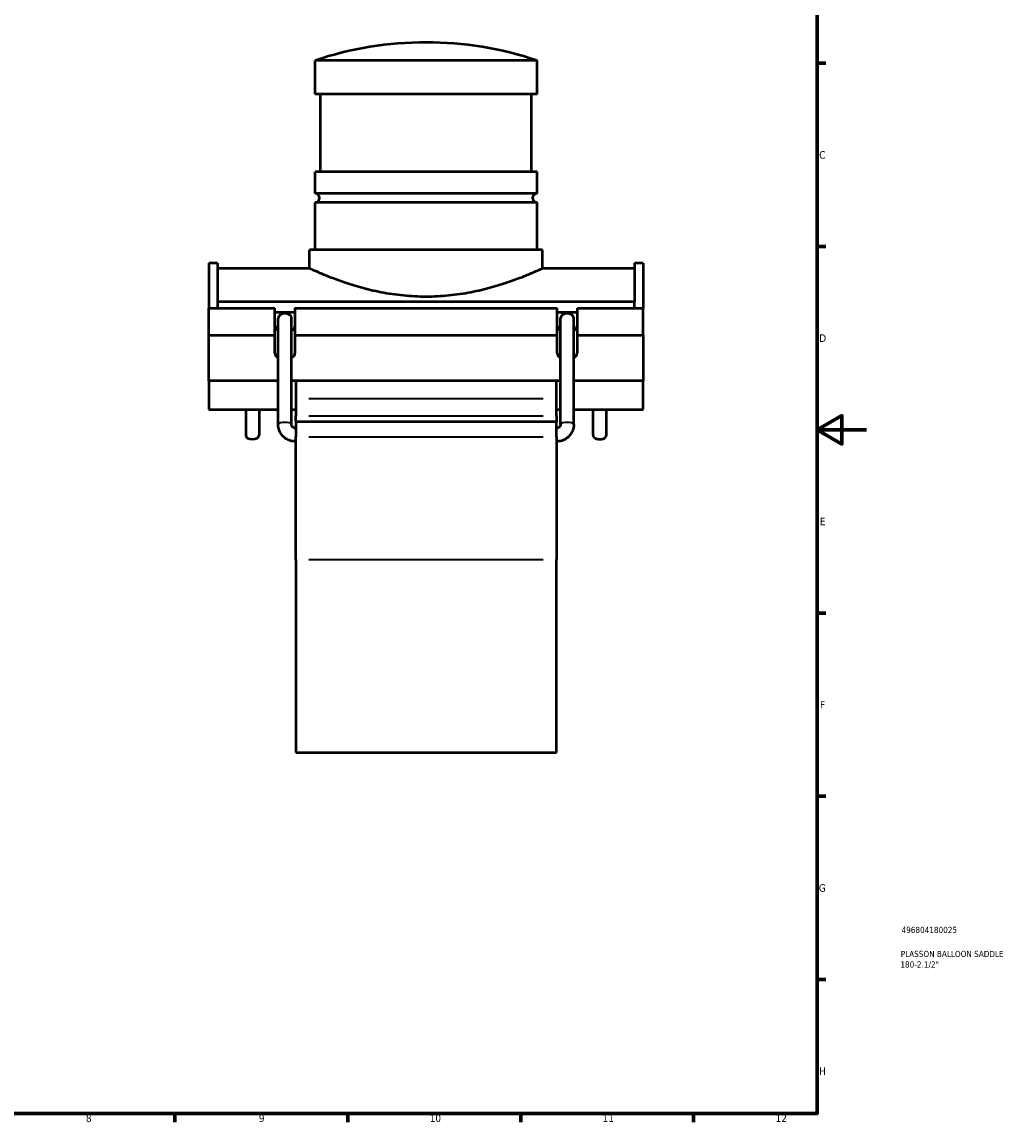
# Model space of a CAD drawing. Header units: millimetres. Extents: x -15 to 1012, y -66 to 844.
# Tile 3 of 4: x 499 to 900, y 17 to 462. Entities that reach past the tile are written whole.
import ezdxf

# ---------------------------------------------------------------- set-up
doc = ezdxf.new("R2010")
doc.units = ezdxf.units.MM
for name, color, linetype, lineweight in [('Border (ANSI)', 7, 'Continuous', 70), ('Title (ISO)', 7, 'Continuous', 50), ('Visible (ANSI)', 7, 'Continuous', 50), ('Visible Narrow (ANSI)', 7, 'Continuous', 35)]:
    doc.layers.add(name, color=color, linetype=linetype, lineweight=lineweight)
doc.styles.add('Note Text (ANSI)', font='tahoma.ttf')
doc.styles.add('Note Text (ISO)', font='tahoma.ttf')

# ---------------------------------------------------------------- blocks, each defined once
blk = doc.blocks.new('Borders Default Border')
at = {"layer": 'Border (ANSI)'}
for p, q in [((821, 445.5), (824.45, 445.5)), ((821, 371.25), (824.45, 371.25)), ((821, 222.75), (824.45, 222.75)), ((821, 148.5), (824.45, 148.5)), ((821, 74.25), (824.45, 74.25)), ((560.67, 20), (560.67, 16.55)), ((630.75, 20), (630.75, 16.55)), ((700.83, 20), (700.83, 16.55)), ((770.92, 20), (770.92, 16.55))]:
    blk.add_line(p, q, dxfattribs=at)
at = {"layer": 'Border (ANSI)', "flags": 128}
for points in [[(20, 20), (20, 574), (821, 574), (821, 20), (20, 20)], [(841, 297), (821, 297), (831, 302.77), (831, 291.23), (821, 297)]]:
    blk.add_lwpolyline(points, dxfattribs=at)
at = {"layer": 'Border (ANSI)', "attachment_point": 7, "style": 'Note Text (ANSI)'}
for s, insert, char_height in [('C', (821.8, 406.8), 3.05), ('D', (821.81, 332.6), 3.05), ('E', (822.05, 258.35), 3.05), ('F', (822.14, 184.1), 3.05), ('G', (821.66, 109.79), 3.05), ('H', (821.81, 35.6), 3.05), ('8', (524.63, 16.48), 3.05), ('9', (594.7, 16.49), 3.05), ('10', (663.96, 16.49), 3.048), ('11', (734.04, 16.55), 3.048), ('12', (804.13, 16.55), 3.048)]:
    blk.add_mtext(s, dxfattribs=dict(at, insert=insert, char_height=char_height))
blk = doc.blocks.new('Title Blocks ISO')
at = {"layer": 'Title (ISO)', "color": 232, "true_color": 0xca0064, "style": 'Note Text (ISO)'}
for tag, p in [('PART_NUMBER_001', (34.16, 73.13)), ('DESCRIPTION_001', (33.84, 63.4)), ('DESCRIPTION_002', (33.71, 59.12))]:
    blk.add_attdef(tag, p, '', height=2.5, dxfattribs=at)

msp = doc.modelspace()

# ---------------------------------------------------------------- linework, layer by layer
at = {"layer": 'Visible (ANSI)'}
for p, q in [((707.464, 446.602), (617.464, 446.602)), ((617.464, 432.952), (617.464, 446.602)), ((707.464, 432.952), (707.464, 446.602)), ((707.464, 432.952), (617.464, 432.952)), ((619.714, 401.452), (619.714, 432.952)), ((705.214, 401.452), (705.214, 432.952)), ((707.464, 401.452), (617.464, 401.452)), ((617.464, 392.752), (617.464, 401.452)), ((707.464, 392.752), (707.464, 401.452)), ((707.464, 392.752), (617.464, 392.752)), ((707.464, 389.152), (617.464, 389.152)), ((617.464, 369.952), (617.464, 389.152)), ((707.464, 369.952), (707.464, 389.152)), ((709.714, 369.952), (615.214, 369.952)), ((615.214, 362.452), (615.214, 369.952)), ((709.714, 362.452), (709.714, 369.952)), ((574.464, 364.522), (574.464, 346.341)), ((577.984, 364.522), (574.464, 364.522)), ((577.984, 364.522), (577.984, 348.869)), ((577.984, 362.452), (615.214, 362.452)), ((709.714, 362.452), (746.944, 362.452)), ((746.944, 364.522), (746.944, 348.869)), ((750.464, 364.522), (746.944, 364.522)), ((750.464, 364.522), (750.464, 346.341)), ((577.984, 348.869), (577.984, 346.341)), ((746.944, 348.869), (577.984, 348.869)), ((746.944, 346.341), (746.944, 348.869)), ((574.464, 346.341), (601.214, 346.341)), ((574.464, 335.31), (574.464, 346.341)), ((601.214, 335.31), (601.214, 346.341)), ((609.314, 344.515), (601.214, 344.515)), ((609.314, 346.341), (715.614, 346.341)), ((609.314, 346.341), (609.314, 335.31)), ((715.614, 335.31), (715.614, 346.341)), ((723.714, 344.515), (715.614, 344.515)), ((723.714, 346.341), (750.464, 346.341)), ((723.714, 346.341), (723.714, 335.31)), ((750.464, 335.31), (750.464, 346.341)), ((602.564, 299.087), (602.564, 342.255)), ((607.964, 299.087), (607.964, 342.255)), ((716.964, 299.087), (716.964, 342.255)), ((722.364, 299.087), (722.364, 342.255)), ((574.464, 335.31), (601.214, 335.31)), ((574.464, 316.803), (574.464, 335.31)), ((601.214, 328.084), (601.214, 335.31)), ((602.564, 337.208), (602.507, 337.208)), ((608.021, 337.208), (607.964, 337.208)), ((609.314, 335.31), (715.614, 335.31)), ((609.314, 335.31), (609.314, 328.084)), ((715.614, 328.084), (715.614, 335.31)), ((716.964, 337.208), (716.907, 337.208)), ((722.421, 337.208), (722.364, 337.208)), ((723.714, 335.31), (750.464, 335.31)), ((723.714, 335.31), (723.714, 328.084)), ((750.464, 335.31), (750.464, 316.803)), ((602.564, 316.803), (574.464, 316.803)), ((574.464, 316.803), (574.464, 305.229)), ((716.964, 316.803), (607.964, 316.803)), ((609.664, 316.803), (609.664, 309.551)), ((715.264, 309.551), (715.264, 316.803)), ((750.464, 316.803), (722.364, 316.803)), ((750.464, 305.229), (750.464, 316.803)), ((609.664, 309.551), (609.664, 302.715)), ((715.264, 302.715), (715.264, 309.551)), ((574.464, 305.229), (602.564, 305.229)), ((589.364, 305.229), (589.364, 294.876)), ((594.764, 305.229), (594.764, 294.876)), ((607.964, 305.229), (609.664, 305.229)), ((715.264, 305.229), (716.964, 305.229)), ((722.364, 305.229), (750.464, 305.229)), ((730.164, 294.876), (730.164, 305.229)), ((735.564, 294.876), (735.564, 305.229)), ((609.664, 300.352), (609.664, 302.715)), ((609.664, 300.352), (609.664, 294.108)), ((609.664, 300.352), (715.264, 300.352)), ((715.264, 302.715), (715.264, 300.352)), ((715.264, 294.108), (715.264, 300.352)), ((609.664, 244.449), (609.664, 294.108)), ((715.264, 294.108), (715.264, 244.449)), ((609.664, 244.449), (609.664, 166.252)), ((715.264, 166.252), (715.264, 244.449)), ((609.664, 166.252), (715.264, 166.252))]:
    msp.add_line(p, q, dxfattribs=at)
for centre, radius, start, end in [((662.464, 312.522), 141.43, 71.4472, 108.5528), ((617.464, 390.952), 1.8, 270, 90), ((707.464, 390.952), 1.8, 90, 270)]:
    msp.add_arc(centre, radius, start, end, dxfattribs=at)
for centre, major_axis, ratio, start_param, end_param in [((605.264, 342.255), (-2.7, 0), 0.6840403, 3.1415927, 6.2831853), ((719.664, 342.255), (-2.7, 0), 0.6840403, 3.1415927, 6.2831853), ((605.264, 339.115), (-4.05, 0), 0.6427876, 0, 0.8220173), ((605.264, 339.115), (4.05, 0), 0.6427876, 5.461168, 6.2831853), ((719.664, 339.115), (-4.05, 0), 0.6427876, 0, 0.8220173), ((719.664, 339.115), (4.05, 0), 0.6427876, 5.461168, 6.2831853), ((605.264, 339.115), (4.05, 0), 0.6427876, 3.9636099, 3.9826613), ((605.264, 339.115), (4.05, 0), 0.6427876, 5.4421166, 5.461168), ((719.664, 339.115), (4.05, 0), 0.6427876, 3.9636099, 3.9826613), ((719.664, 339.115), (4.05, 0), 0.6427876, 5.4421166, 5.461168), ((605.264, 328.084), (-4.05, 0), 0.6427876, 0, 0.8410687), ((605.264, 328.084), (4.05, 0), 0.6427876, 5.4421166, 6.2831853), ((719.664, 328.084), (-4.05, 0), 0.6427876, 0, 0.8410687), ((719.664, 328.084), (4.05, 0), 0.6427876, 5.4421166, 6.2831853), ((592.064, 294.876), (2.7, 0), 0.6427876, 3.1415927, 6.2831853), ((732.864, 294.876), (-2.7, 0), 0.6427876, 0, 3.1415927)]:
    msp.add_ellipse(centre, major_axis=major_axis, ratio=ratio, start_param=start_param, end_param=end_param, dxfattribs=at)
for points, knots in [([(615.214, 362.452), (615.214, 362.452), (615.507, 362.318), (616.724, 361.77), (617.649, 361.358), (620.074, 360.32), (621.577, 359.694), (625.031, 358.342), (626.982, 357.618), (631.128, 356.204), (633.472, 355.462), (638.586, 354.051), (641.357, 353.383), (647.16, 352.257), (650.199, 351.8), (656.341, 351.19), (659.445, 351.038), (665.482, 351.038), (668.586, 351.19), (674.729, 351.8), (677.767, 352.257), (683.571, 353.383), (686.341, 354.051), (691.456, 355.462), (693.8, 356.204), (697.946, 357.618), (699.897, 358.342), (703.351, 359.694), (704.853, 360.32), (707.279, 361.358), (708.203, 361.77), (709.421, 362.318), (709.714, 362.452), (709.714, 362.452)], [7.2377728, 7.2377728, 7.2377728, 7.2377728, 8.1416756, 8.1416756, 9.0455784, 9.0455784, 9.9494813, 9.9494813, 10.8533841, 10.8533841, 11.7589245, 11.7589245, 12.6644648, 12.6644648, 13.5700052, 13.5700052, 14.4755455, 14.4755455, 15.3810858, 15.3810858, 16.2866262, 16.2866262, 17.1921665, 17.1921665, 18.0977069, 18.0977069, 19.0016097, 19.0016097, 19.9055126, 19.9055126, 20.8094154, 20.8094154, 21.7133183, 21.7133183, 21.7133183, 21.7133183]), ([(609.664, 292.252), (608.937, 292.252), (608.211, 292.36), (606.82, 292.785), (606.157, 293.102), (604.954, 293.923), (604.415, 294.427), (603.521, 295.583), (603.167, 296.234), (602.691, 297.611), (602.567, 298.335), (602.564, 299.069), (602.564, 299.078), (602.564, 299.087)], [1.5707963, 1.5707963, 1.5707963, 1.5707963, 1.8849556, 1.8849556, 2.1991149, 2.1991149, 2.5132741, 2.5132741, 2.8274334, 2.8274334, 3.1376773, 3.1376773, 3.1415927, 3.1415927, 3.1415927, 3.1415927]), ([(609.664, 297.652), (609.503, 297.652), (609.343, 297.672), (609.036, 297.748), (608.889, 297.806), (608.616, 297.952), (608.492, 298.043), (608.272, 298.255), (608.181, 298.377), (608.045, 298.632), (608.001, 298.764), (607.969, 298.959), (607.964, 299.023), (607.964, 299.087)], [1.5707963, 1.5707963, 1.5707963, 1.5707963, 1.829025, 1.829025, 2.0913565, 2.0913565, 2.3678407, 2.3678407, 2.6754907, 2.6754907, 2.98965, 2.98965, 3.1415927, 3.1415927, 3.1415927, 3.1415927]), ([(716.964, 299.087), (716.964, 298.955), (716.942, 298.823), (716.851, 298.561), (716.782, 298.431), (716.593, 298.186), (716.472, 298.07), (716.196, 297.882), (716.046, 297.807), (715.732, 297.702), (715.57, 297.669), (715.359, 297.654), (715.311, 297.652), (715.264, 297.652)], [0, 0, 0, 0, 0.3141593, 0.3141593, 0.6283185, 0.6283185, 0.9424778, 0.9424778, 1.2287081, 1.2287081, 1.4943045, 1.4943045, 1.5707963, 1.5707963, 1.5707963, 1.5707963]), ([(722.364, 299.087), (722.364, 298.369), (722.245, 297.65), (721.783, 296.285), (721.439, 295.639), (720.564, 294.481), (720.03, 293.971), (718.836, 293.137), (718.175, 292.814), (716.789, 292.375), (716.064, 292.26), (715.313, 292.252), (715.288, 292.252), (715.264, 292.252)], [0, 0, 0, 0, 0.3075567, 0.3075567, 0.6176939, 0.6176939, 0.9318532, 0.9318532, 1.2460124, 1.2460124, 1.5601717, 1.5601717, 1.5707963, 1.5707963, 1.5707963, 1.5707963])]:
    msp.add_open_spline(points, degree=3, knots=knots, dxfattribs=at)
at = {"layer": 'Visible Narrow (ANSI)'}
for p, q in [((709.984, 309.551), (614.944, 309.551)), ((614.944, 302.715), (709.984, 302.715)), ((614.944, 294.108), (709.984, 294.108)), ((614.944, 244.449), (709.984, 244.449))]:
    msp.add_line(p, q, dxfattribs=at)
for centre, major_axis, start_param, end_param in [((605.264, 299.087), (-2.7, 0), 3.2986723, 6.1261057), ((719.664, 299.087), (2.7, 0), 0.1570796, 2.984513)]:
    msp.add_ellipse(centre, major_axis=major_axis, ratio=0.3420201, start_param=start_param, end_param=end_param, dxfattribs=at)

# ---------------------------------------------------------------- block references
msp.add_blockref('Borders Default Border', (0, 0))
msp.add_blockref('Title Blocks ISO', (821, 20)).add_auto_attribs({'PART_NUMBER_001': '496804180025', 'DESCRIPTION_001': 'PLASSON BALLOON SADDLE', 'DESCRIPTION_002': '180-2.1/2"'})

doc.saveas('drawing.dxf')
